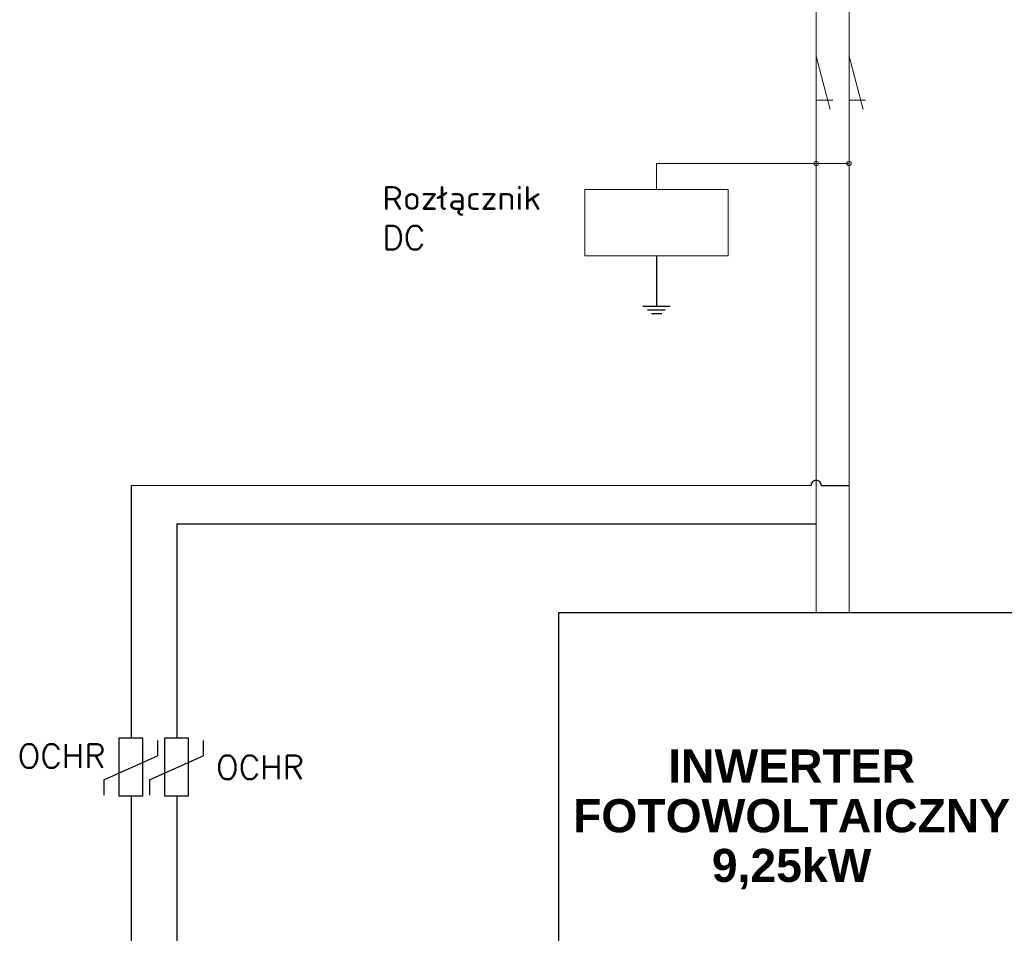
# Model space of a CAD drawing. Header units: millimetres. Extents: x -6697 to 21546, y -3389 to 18959.
# Tile 35 of 153: x -4852 to -3960, y 5906 to 6734. Entities that reach past the tile are written whole.
import ezdxf

# ---------------------------------------------------------------- set-up
doc = ezdxf.new("R2010")
doc.units = ezdxf.units.MM
doc.linetypes.add('DASHED', pattern=[0.75, 0.5, -0.25])
doc.layers.add('2', color=4, linetype='DASHED', lineweight=20)
doc.layers.add('tabelka', color=7, linetype='Continuous', lineweight=5)
doc.layers.add('opisy', color=7, linetype='Continuous')
doc.styles.add('Arial', font='arial.ttf')
doc.styles.add('Hager_styl', font='SIMPLEX.SHX')

msp = doc.modelspace()

# ---------------------------------------------------------------- linework, layer by layer
at = {"color": 251}
for p, q in [((-4275.17, 6520.14), (-4275.17, 6474.47)), ((-4287.5, 6474.47), (-4262.85, 6474.47)), ((-4283.31, 6471.12), (-4267.2, 6471.12)), ((-4279.78, 6467.88), (-4270.31, 6467.88)), ((-4135.34, 6311.85), (-4750.91, 6311.81)), ((-4750.91, 6311.81), (-4750.89, 6083.36)), ((-4100.82, 6311.82), (-4125.83, 6311.82)), ((-4709.57, 6277.41), (-4709.57, 6083.36)), ((-4709.57, 6277.41), (-4130.55, 6277.41)), ((-4750.89, 6030.51), (-4750.89, 5817.12)), ((-4709.57, 6030.51), (-4709.57, 5817.12))]:
    msp.add_line(p, q, dxfattribs=at)
for p, q in [((-4726.91, 6081.06), (-4726.91, 6067.09)), ((-4685.58, 6081.06), (-4685.58, 6067.09)), ((-4775.45, 6045.48), (-4726.91, 6067.09)), ((-4734.12, 6045.48), (-4685.58, 6067.09)), ((-4775.45, 6045.48), (-4775.45, 6031.51)), ((-4734.12, 6045.48), (-4734.12, 6031.51))]:
    msp.add_line(p, q)
at = {"elevation": 0}
for points in [[(-4363.52, 6196.88), (-3947.58, 6196.88), (-3947.58, 5776.68), (-4363.52, 5776.68)], [(-4761.61, 6083.36), (-4740.46, 6083.36), (-4740.46, 6030.51), (-4761.61, 6030.51)], [(-4720.29, 6083.36), (-4699.13, 6083.36), (-4699.13, 6030.51), (-4720.29, 6030.51)]]:
    msp.add_lwpolyline(points, close=True, dxfattribs=at)
at = {"color": 251}
msp.add_arc((-4130.59, 6311.85), 4.76, 359.63624, 180.36376, dxfattribs=at)
at = {"layer": '2', "color": 251, "linetype": 'ByBlock'}
for p, q in [((-4100.82, 6196.88), (-4100.82, 7306.25)), ((-4130.55, 6196.88), (-4130.55, 6961.11))]:
    msp.add_line(p, q, dxfattribs=at)
at = {"layer": '2', "color": 251, "linetype": 'ByBlock', "elevation": 0}
for points in [[(-4130.55, 6700.98), (-4117.86, 6652.62)], [(-4100.82, 6700.98), (-4088.13, 6652.62)], [(-4130.55, 6660.98), (-4115.55, 6660.98)], [(-4100.82, 6660.98), (-4085.82, 6660.98)], [(-4100.82, 6603.7), (-4275.17, 6603.7), (-4275.17, 6580.14)]]:
    msp.add_lwpolyline(points, dxfattribs=at)
at = {"layer": '2', "color": 251, "linetype": 'ByBlock'}
for centre in [(-4130.55, 6603.7), (-4100.82, 6603.7)]:
    msp.add_circle(centre, 2, dxfattribs=at)
at = {"layer": 'tabelka', "elevation": 0}
msp.add_lwpolyline([(-4340.17, 6520.14), (-4210.17, 6520.14), (-4210.17, 6580.14), (-4340.17, 6580.14)], close=True, dxfattribs=at)

# ---------------------------------------------------------------- texts
at = {"char_height": 21.6, "attachment_point": 1, "style": 'Hager_styl'}
for s, insert, width in [('Rozłącznik \\PDC', (-4523.37, 6583.22), 213.407), ('OCHR', (-4853.44, 6077.77), 79.0202), ('OCHR', (-4673.84, 6067.53), 79.0202)]:
    msp.add_mtext(s, dxfattribs=dict(at, insert=insert, width=width))
at = {"layer": 'opisy', "insert": (-4152.81, 6009.49), "char_height": 30, "width": 1601.3502, "attachment_point": 5, "line_spacing_factor": 0.9, "style": 'Arial'}
msp.add_mtext('{\\fArial|b1|i0|c238|p34;INWERTER\\PFOTOWOLTAICZNY\\P9,25kW}', dxfattribs=at)

doc.saveas('drawing.dxf')
